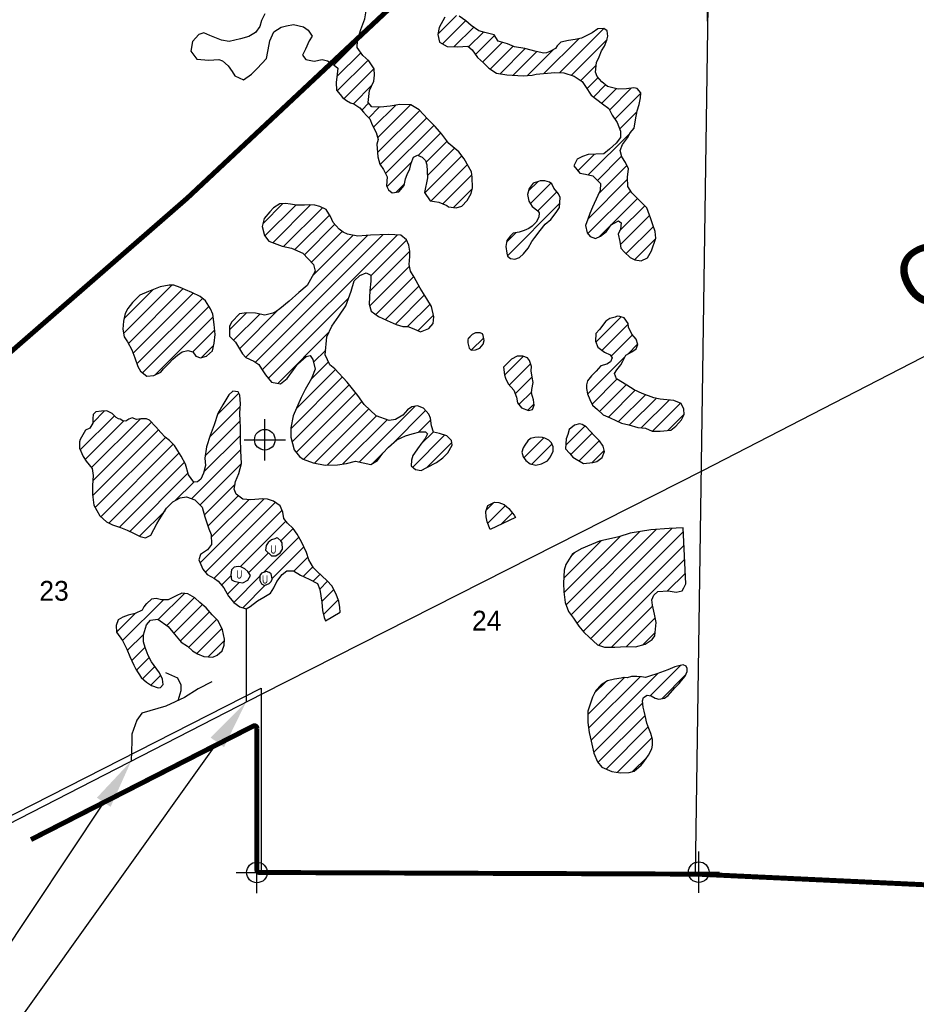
# Model space of a CAD drawing. Extents: x 119693 to 416873, y 706841 to 914021.
# Tile 7 of 14: x 179147 to 190026, y 863819 to 875767. Entities that reach past the tile are written whole.
import ezdxf
from ezdxf.enums import TextEntityAlignment as Align

# ---------------------------------------------------------------- set-up
doc = ezdxf.new("R2010")
doc.units = 0
doc.header["$LTSCALE"] = 800
doc.header["$PDMODE"] = 34
doc.header["$PDSIZE"] = 250
doc.linetypes.add('DASHED', pattern=[0])
doc.linetypes.add('STREAM', pattern=[0])
doc.layers.get('0').update_dxf_attribs({"linetype": 'CONTINUOUS'})
for name, color, linetype in [('CITY', 14, 'DASHED'), ('DIMS', 7, 'CONTINUOUS'), ('ISOLATED-WL', 3, 'CONTINUOUS'), ('SEC', 2, 'CONTINUOUS'), ('TEXT', 7, 'CONTINUOUS'), ('TRUNKS', 5, 'STREAM'), ('WETDBA', 11, 'CONTINUOUS'), ('WETFILL', 12, 'CONTINUOUS'), ('WETLANDS', 3, 'CONTINUOUS'), ('WSHEDS', 3, 'CONTINUOUS')]:
    doc.layers.add(name, color=color, linetype=linetype)

# ---------------------------------------------------------------- blocks, each defined once
blk = doc.blocks.new('*X')
at = {"color": 0}
for p, q in [((184223, 875597), (184446, 875820)), ((184277, 875474), (184557, 875754)), ((184420, 875440), (184656, 875676)), ((185695, 875124), (186229, 875658)), ((184594, 875438), (184773, 875616)), ((184678, 875345), (184908, 875575)), ((185508, 875114), (185930, 875536)), ((182961, 875218), (183246, 875503)), ((184763, 875253), (185003, 875493)), ((184855, 875168), (185133, 875446)), ((184976, 875112), (185280, 875416)), ((185704, 875487), (185714, 875496)), ((185840, 875092), (186274, 875526)), ((182996, 875077), (183285, 875366)), ((185133, 875093), (185419, 875379)), ((185308, 875091), (185618, 875401)), ((182998, 874902), (183374, 875278)), ((185954, 875030), (186141, 875217)), ((183082, 874809), (183446, 875173)), ((186029, 874928), (186165, 875064)), ((183196, 874747), (183420, 874971)), ((186107, 874829), (186254, 874976)), ((186208, 874753), (186385, 874930)), ((186303, 874671), (186567, 874935)), ((186368, 874559), (186684, 874876)), ((183297, 874671), (183380, 874753)), ((183381, 874577), (183509, 874706)), ((183440, 874461), (183711, 874731)), ((183490, 874333), (183889, 874733)), ((183489, 874156), (184000, 874666)), ((186425, 874440), (186635, 874650)), ((183521, 874011), (184084, 874574)), ((183587, 873900), (184172, 874485)), ((183983, 874119), (184256, 874393)), ((186045, 873883), (186552, 874390)), ((184078, 874038), (184334, 874294)), ((184061, 873667), (184510, 874116)), ((184095, 873877), (184424, 874207)), ((185919, 873934), (186120, 874135)), ((186156, 873817), (186450, 874112)), ((183603, 873739), (183902, 874038)), ((184139, 873568), (184579, 874008)), ((186174, 873659), (186514, 873999)), ((184281, 873533), (184631, 873884)), ((183712, 873672), (183813, 873773)), ((185322, 873691), (185433, 873801)), ((185343, 873535), (185591, 873783)), ((186039, 873347), (186523, 873831)), ((184412, 873488), (184637, 873713)), ((185433, 873448), (185664, 873679)), ((186041, 873172), (186560, 873691)), ((182099, 873296), (182338, 873535)), ((182122, 873143), (182497, 873517)), ((182217, 873060), (182676, 873520)), ((185065, 872903), (185700, 873539)), ((186181, 873135), (186644, 873599)), ((186426, 873204), (186731, 873508)), ((182348, 873015), (182819, 873486)), ((182487, 872977), (182906, 873396)), ((186434, 873035), (186789, 873390)), ((182602, 872915), (182972, 873285)), ((181889, 871672), (183368, 873150)), ((182006, 871612), (183551, 873157)), ((182089, 871519), (183725, 873154)), ((182687, 872823), (183061, 873197)), ((182704, 872663), (183192, 873151)), ((185056, 873071), (185167, 873182)), ((186503, 872927), (186835, 873259)), ((183407, 872660), (183840, 873092)), ((186608, 872855), (186865, 873112)), ((183396, 872472), (183882, 872958)), ((183395, 872294), (183876, 872775)), ((183467, 872189), (183927, 872649)), ((180408, 871958), (180994, 872545)), ((180412, 872139), (180763, 872490)), ((180465, 871838), (181128, 872502)), ((180524, 871721), (181252, 872449)), ((183582, 872127), (183992, 872537)), ((180570, 871590), (181365, 872385)), ((182164, 871416), (183136, 872388)), ((183705, 872073), (184058, 872427)), ((183854, 872045), (184126, 872317)), ((180638, 871481), (181443, 872286)), ((181692, 872005), (181898, 872211)), ((181742, 871878), (182059, 872195)), ((181814, 871773), (182293, 872253)), ((180790, 871457), (181494, 872160)), ((183978, 871993), (184166, 872181)), ((186139, 871856), (186445, 872162)), ((186215, 871755), (186530, 872071)), ((181247, 871737), (181513, 872003)), ((182278, 871354), (182903, 871978)), ((184588, 871896), (184642, 871950)), ((184625, 871756), (184777, 871908)), ((186322, 871685), (186581, 871944)), ((186524, 871710), (186645, 871832)), ((181354, 871667), (181499, 871812)), ((182712, 871611), (182861, 871759)), ((182682, 871404), (182894, 871616)), ((185031, 871455), (185259, 871683)), ((185086, 871334), (185345, 871593)), ((186037, 871223), (186491, 871677)), ((182502, 871047), (182977, 871522)), ((186144, 871507), (186203, 871566)), ((182436, 870804), (183063, 871432)), ((185158, 871228), (185363, 871434)), ((186092, 871101), (186394, 871404)), ((181548, 870977), (181806, 871235)), ((182451, 870643), (183146, 871338)), ((182502, 870517), (183224, 871239)), ((185204, 871097), (185359, 871252)), ((186181, 871013), (186505, 871338)), ((186289, 870945), (186615, 871271)), ((182594, 870433), (183298, 871136)), ((186411, 870890), (186738, 871217)), ((186546, 870849), (186870, 871172)), ((186689, 870815), (187026, 871152)), ((180033, 870876), (180176, 871019)), ((181452, 870704), (181822, 871075)), ((182723, 870385), (183382, 871044)), ((183269, 870400), (183945, 871076)), ((183648, 870602), (184071, 871025)), ((185311, 871028), (185387, 871104)), ((186826, 870775), (187163, 871112)), ((179882, 870548), (180296, 870962)), ((179941, 870431), (180409, 870899)), ((180019, 870332), (180611, 870924)), ((180034, 870170), (180746, 870882)), ((181399, 870475), (181823, 870899)), ((182877, 870361), (183474, 870959)), ((183068, 870376), (183606, 870913)), ((183987, 870764), (184134, 870912)), ((187012, 870784), (187210, 870982)), ((180031, 869990), (180831, 870790)), ((184011, 870612), (184166, 870766)), ((185773, 870606), (186003, 870836)), ((180063, 869846), (180916, 870699)), ((181380, 870279), (181825, 870723)), ((183915, 870339), (184304, 870728)), ((184083, 870330), (184389, 870636)), ((185264, 870450), (185506, 870692)), ((185833, 870489), (186092, 870749)), ((185934, 870413), (186180, 870659)), ((180130, 869735), (181010, 870616)), ((181232, 869954), (181830, 870552)), ((185362, 870372), (185605, 870615)), ((186088, 870391), (186238, 870541)), ((180228, 869657), (181082, 870511)), ((180357, 869610), (181146, 870398)), ((183428, 870382), (183550, 870504)), ((181333, 869878), (181836, 870381)), ((180482, 869558), (181188, 870264)), ((181035, 869934), (181258, 870157)), ((181387, 869755), (181760, 870129)), ((181336, 869175), (182115, 869953)), ((181430, 869621), (181798, 869989)), ((181471, 869486), (181927, 869942)), ((180602, 869501), (180910, 869808)), ((181401, 869062), (182248, 869909)), ((181505, 868989), (182330, 869815)), ((184810, 869819), (184899, 869909)), ((184825, 869658), (185040, 869873)), ((181822, 869129), (182376, 869684)), ((184988, 869644), (185124, 869780)), ((182314, 869445), (182464, 869595)), ((185836, 868547), (186870, 869582)), ((185907, 868442), (187059, 869594)), ((182104, 869059), (182534, 869489)), ((185748, 868990), (186201, 869443)), ((185751, 868816), (186431, 869496)), ((185777, 868666), (186665, 869554)), ((185985, 868343), (187199, 869557)), ((182209, 868986), (182595, 869372)), ((186076, 868257), (187207, 869389)), ((181924, 869055), (182165, 869296)), ((182475, 869076), (182644, 869245)), ((185834, 869253), (185886, 869305)), ((186173, 868178), (187216, 869220)), ((182586, 869010), (182704, 869127)), ((181597, 868905), (181710, 869018)), ((181743, 868697), (182062, 869016)), ((182706, 868954), (182792, 869039)), ((187008, 868836), (187225, 869052)), ((181667, 868798), (181808, 868939)), ((181853, 868631), (182131, 868908)), ((182787, 868857), (182882, 868953)), ((182812, 868706), (182958, 868852)), ((180394, 868232), (180890, 868728)), ((180826, 868488), (181145, 868806)), ((180931, 868415), (181269, 868754)), ((182832, 868549), (183012, 868729)), ((181015, 868323), (181363, 868670)), ((186327, 868154), (186827, 868654)), ((180321, 868335), (180547, 868562)), ((181094, 868225), (181451, 868582)), ((181198, 868152), (181536, 868490)), ((186510, 868161), (186858, 868509)), ((181298, 868076), (181600, 868378)), ((180452, 868113), (180651, 868312)), ((186708, 868182), (186857, 868331)), ((180507, 867992), (180667, 868151)), ((181435, 868035), (181632, 868232)), ((180564, 867872), (180718, 868026)), ((180638, 867769), (180788, 867919)), ((186797, 867564), (187164, 867931)), ((180737, 867691), (180858, 867812)), ((186041, 867338), (186485, 867783)), ((186049, 867170), (186674, 867795)), ((186077, 867021), (186892, 867836)), ((186938, 867528), (187229, 867820)), ((186123, 867597), (186260, 867734)), ((186109, 866876), (186705, 867472)), ((186163, 866753), (186734, 867325)), ((186261, 866674), (186773, 867186)), ((186398, 866634), (186819, 867056)), ((186583, 866643), (186759, 866819))]:
    blk.add_line(p, q, dxfattribs=at)

msp = doc.modelspace()

# ---------------------------------------------------------------- linework, layer by layer
at = {"layer": 'CITY', "color": 0}
msp.add_lwpolyline([(152704, 881643), (160973, 881731), (160774, 876172), (160681, 865499), (165967, 865414), (171400, 865413), (176785, 865354), (177602, 865377), (182078, 867657), (182075, 865402), (187348, 865388), (187499, 875932), (192795, 875851), (197979, 875822), (197937, 870471), (203574, 870421), (203567, 867149), (204626, 867424), (204750, 866898), (203543, 866570), (203524, 865133), (197957, 865112), (197910, 854551)], dxfattribs=at)
at = {"layer": 'DIMS', "color": 0}
for p, q in [((181544, 866998), (178300, 862459)), ((180166, 866271), (177643, 862481))]:
    msp.add_line(p, q, dxfattribs=at)
for points in [[(181463, 867056), (181626, 866940), (181893, 867486)], [(180083, 866326), (180250, 866216), (180499, 866770)]]:
    msp.add_solid(points, dxfattribs=at)
at = {"layer": 'ISOLATED-WL', "color": 0}
for points in [[(181071, 867507), (181105, 867628), (181105, 867692), (181064, 867777), (180919, 867841)], [(181477, 867734), (181312, 867649), (181147, 867543), (180919, 867437), (180630, 867351), (180568, 867266), (180506, 867096), (180506, 867011), (180499, 866770)]]:
    msp.add_lwpolyline(points, dxfattribs=at)
at = {"layer": 'SEC', "color": 0}
for p in [(187494, 876001), (182121, 870670), (182025, 865419), (187386, 865423)]:
    msp.add_point(p, dxfattribs=at)
at = {"layer": 'TRUNKS', "color": 0}
msp.add_lwpolyline([(164349, 860985), (164481, 861008), (165863, 860994), (166046, 860970), (167350, 860976), (167357, 862111), (171288, 862080), (171402, 862064), (176786, 864866), (182098, 867591), (187436, 870298), (197939, 875707)], dxfattribs=at)
at = {"layer": 'WETDBA', "color": 0}
for points in [[(183246, 875514), (183284, 875649), (183336, 875778), (183350, 875873), (183355, 875998), (183333, 876147), (183274, 876242), (183202, 876275), (183125, 876275), (183060, 876251), (183008, 876191), (182966, 876096), (182908, 876052), (182818, 876031), (182725, 876052), (182658, 876142), (182606, 876236), (182545, 876277), (182412, 876269), (182312, 876289), (182249, 876329)], [(182120, 875838), (182080, 875756), (182059, 875684), (182009, 875613), (181928, 875563), (181826, 875536), (181688, 875502), (181595, 875520), (181452, 875575), (181379, 875606), (181320, 875586), (181245, 875502), (181224, 875386), (181296, 875287), (181440, 875277), (181561, 875286), (181609, 875269), (181678, 875208), (181725, 875137), (181756, 875084), (181862, 875036), (181958, 875105), (182027, 875173), (182141, 875298), (182172, 875465), (182181, 875511), (182232, 875621), (182319, 875678), (182385, 875693), (182470, 875707), (182592, 875680), (182647, 875639), (182697, 875566), (182661, 875511), (182615, 875411), (182580, 875337), (182620, 875283), (182720, 875264), (182817, 875283), (182881, 875268), (182928, 875241)], [(184304, 875797), (184238, 875673), (184221, 875588), (184242, 875494), (184334, 875442), (184461, 875439), (184586, 875444), (184638, 875403), (184702, 875309), (184774, 875243), (184837, 875180), (184932, 875120), (185057, 875097), (185254, 875085), (185364, 875096), (185415, 875106), (185641, 875126), (185748, 875123), (185876, 875080), (185973, 875017), (186012, 874955), (186079, 874850), (186219, 874745), (186294, 874688), (186334, 874610), (186396, 874518), (186435, 874413), (186435, 874336), (186382, 874270), (186305, 874195), (186233, 874139), (186138, 874135), (186043, 874131), (185976, 874107), (185911, 874075), (185869, 873995), (185943, 873904), (186011, 873891), (186102, 873871), (186193, 873780), (186191, 873693), (186161, 873633), (186098, 873493), (186065, 873416), (186039, 873346), (186011, 873271), (186034, 873182), (186068, 873138), (186134, 873114), (186195, 873142), (186266, 873196), (186325, 873278), (186413, 873326), (186446, 873304), (186435, 873224), (186409, 873166), (186427, 873075), (186441, 872993), (186483, 872946), (186555, 872880), (186610, 872854), (186688, 872841), (186765, 872879), (186813, 872963), (186867, 873118), (186857, 873198), (186829, 873277), (186804, 873349), (186754, 873483), (186677, 873565), (186575, 873668), (186525, 873745), (186522, 873858), (186533, 873958), (186499, 874033), (186452, 874105), (186431, 874180), (186462, 874253), (186521, 874335), (186553, 874393), (186602, 874452), (186619, 874554), (186637, 874660), (186663, 874737), (186678, 874818), (186685, 874879), (186639, 874931), (186600, 874939), (186508, 874929), (186410, 874924), (186278, 874956), (186208, 875012), (186152, 875079), (186133, 875132), (186145, 875249), (186178, 875318), (186207, 875391), (186241, 875447), (186272, 875519), (186284, 875569), (186273, 875632), (186234, 875659), (186163, 875657), (186093, 875607), (185965, 875543), (185886, 875527), (185807, 875513), (185712, 875496), (185669, 875448), (185646, 875416), (185579, 875380), (185537, 875364), (185506, 875359), (185412, 875380), (185274, 875417), (185149, 875439), (185064, 875476), (184953, 875506), (184902, 875585), (184792, 875610), (184717, 875633), (184624, 875698), (184558, 875754), (184480, 875811)], [(182928, 875241), (182942, 875233), (183008, 875180), (182999, 875105), (182987, 875006), (182990, 874912), (183034, 874859), (183065, 874823), (183111, 874787), (183160, 874758), (183199, 874746), (183274, 874696), (183319, 874646), (183354, 874604), (183394, 874565), (183424, 874492), (183473, 874397), (183495, 874314), (183479, 874256), (183494, 874105), (183518, 874015), (183562, 873951), (183606, 873862), (183598, 873750), (183621, 873703), (183667, 873665), (183746, 873677), (183810, 873756), (183828, 873835), (183847, 873888), (183879, 873958), (183898, 874026), (183925, 874100), (183973, 874123), (184032, 874099), (184072, 874057), (184088, 874005), (184096, 873847), (184087, 873808), (184066, 873712), (184058, 873672), (184129, 873569), (184233, 873553), (184329, 873513), (184351, 873496), (184441, 873485), (184510, 873506), (184575, 873572), (184623, 873657), (184640, 873726), (184635, 873856), (184627, 873923), (184538, 874080), (184474, 874164), (184355, 874266), (184268, 874380), (184186, 874470), (184094, 874563), (183992, 874675), (183892, 874732), (183759, 874740), (183641, 874717), (183526, 874705), (183420, 874710), (183373, 874761), (183392, 874907), (183443, 875021), (183450, 875095), (183448, 875170), (183384, 875269), (183309, 875331), (183242, 875431), (183246, 875514)]]:
    msp.add_lwpolyline(points, dxfattribs=at)
for points in [[(185442, 873804), (185375, 873782), (185329, 873717), (185309, 873644), (185324, 873567), (185364, 873501), (185432, 873449), (185448, 873424), (185445, 873369), (185415, 873309), (185364, 873262), (185324, 873233), (185269, 873211), (185209, 873190), (185133, 873176), (185100, 873143), (185059, 873086), (185047, 873014), (185056, 872934), (185066, 872899), (185100, 872868), (185155, 872860), (185211, 872880), (185260, 872924), (185315, 872995), (185360, 873077), (185396, 873125), (185462, 873211), (185521, 873286), (185591, 873343), (185655, 873427), (185698, 873489), (185704, 873609), (185684, 873656), (185628, 873724), (185602, 873774), (185574, 873796), (185517, 873813), (185463, 873811)], [(182603, 873517), (182507, 873515), (182434, 873527), (182372, 873538), (182304, 873532), (182227, 873484), (182181, 873437), (182114, 873355), (182089, 873256), (182117, 873150), (182168, 873079), (182330, 873018), (182446, 872995), (182583, 872936), (182647, 872865), (182713, 872796), (182732, 872717), (182677, 872613), (182633, 872542), (182532, 872456), (182417, 872350), (182303, 872260), (182258, 872225), (182217, 872205), (182121, 872182), (182007, 872205), (181897, 872211), (181814, 872196), (181721, 872100), (181692, 872049), (181693, 871927), (181766, 871853), (181851, 871711), (181892, 871668), (181987, 871624), (182049, 871582), (182082, 871530), (182131, 871458), (182202, 871369), (182311, 871347), (182392, 871414), (182468, 871517), (182521, 871591), (182622, 871682), (182672, 871693), (182705, 871644), (182730, 871526), (182688, 871415), (182612, 871280), (182562, 871181), (182464, 870962), (182436, 870813), (182435, 870702), (182476, 870549), (182543, 870467), (182586, 870436), (182708, 870388), (182855, 870360), (183002, 870367), (183110, 870382), (183222, 870411), (183314, 870389), (183409, 870370), (183490, 870420), (183553, 870509), (183623, 870579), (183721, 870670), (183826, 870717), (183908, 870743), (184001, 870768), (184072, 870768), (184096, 870740), (184066, 870685), (183993, 870588), (183916, 870479), (183900, 870422), (183896, 870354), (183950, 870308), (184016, 870297), (184088, 870332), (184202, 870392), (184279, 870450), (184342, 870512), (184396, 870603), (184384, 870662), (184331, 870719), (184242, 870746), (184167, 870761), (184142, 870837), (184132, 870931), (184111, 870981), (184046, 871053), (183975, 871080), (183903, 871071), (183854, 871035), (183797, 870970), (183705, 870915), (183630, 870905), (183471, 870960), (183325, 871098), (183249, 871206), (183122, 871370), (182970, 871530), (182911, 871578), (182855, 871699), (182874, 871917), (182935, 872048), (183018, 872168), (183102, 872297), (183167, 872472), (183205, 872599), (183275, 872665), (183349, 872694), (183407, 872667), (183409, 872596), (183397, 872482), (183389, 872316), (183413, 872229), (183499, 872165), (183607, 872116), (183716, 872068), (183794, 872044), (183858, 872046), (183927, 872014), (184008, 871980), (184111, 872018), (184162, 872081), (184170, 872161), (184145, 872286), (184087, 872379), (184007, 872510), (183931, 872643), (183887, 872714), (183872, 872796), (183881, 872895), (183882, 872959), (183867, 873033), (183838, 873095), (183771, 873152), (183624, 873159), (183405, 873154), (183351, 873149), (183249, 873140), (183125, 873164), (183072, 873187), (183024, 873227), (182952, 873306), (182916, 873380), (182865, 873463), (182788, 873501), (182729, 873516), (182664, 873521)], [(180961, 872544), (180852, 872525), (180709, 872469), (180603, 872424), (180514, 872337), (180460, 872263), (180425, 872200), (180405, 872110), (180398, 872012), (180415, 871918), (180454, 871857), (180508, 871763), (180545, 871662), (180581, 871558), (180612, 871501), (180691, 871441), (180774, 871448), (180858, 871491), (180893, 871529), (180958, 871597), (181004, 871646), (181062, 871698), (181117, 871735), (181185, 871754), (181248, 871736), (181282, 871684), (181339, 871663), (181414, 871683), (181487, 871747), (181505, 871842), (181520, 871946), (181505, 872068), (181490, 872194), (181460, 872257), (181401, 872355), (181335, 872410), (181234, 872457), (181157, 872488), (181093, 872518), (181017, 872545)], [(186372, 872159), (186308, 872140), (186259, 872107), (186180, 872007), (186136, 871958), (186135, 871865), (186163, 871793), (186242, 871734), (186313, 871702), (186336, 871662), (186315, 871614), (186269, 871587), (186197, 871565), (186141, 871504), (186084, 871446), (186035, 871385), (186023, 871337), (186024, 871291), (186036, 871227), (186065, 871157), (186097, 871090), (186156, 871036), (186228, 870972), (186313, 870936), (186449, 870872), (186536, 870852), (186646, 870818), (186740, 870810), (186820, 870775), (186918, 870773), (187047, 870788), (187109, 870833), (187177, 870910), (187210, 870978), (187203, 871043), (187172, 871108), (187082, 871147), (186917, 871163), (186840, 871179), (186700, 871231), (186603, 871277), (186515, 871332), (186386, 871409), (186362, 871474), (186393, 871518), (186442, 871578), (186466, 871622), (186500, 871698), (186573, 871736), (186628, 871774), (186647, 871824), (186628, 871890), (186575, 871951), (186532, 872038), (186530, 872079), (186482, 872150), (186428, 872167), (186396, 872169)], [(184679, 871966), (184636, 871947), (184590, 871900), (184584, 871884), (184584, 871845), (184602, 871782), (184626, 871755), (184677, 871762), (184729, 871781), (184771, 871830), (184783, 871876), (184771, 871934), (184761, 871955), (184732, 871966), (184705, 871968)], [(185182, 871683), (185113, 871647), (185018, 871551), (185030, 871459), (185041, 871417), (185072, 871350), (185141, 871271), (185175, 871187), (185188, 871116), (185236, 871059), (185319, 871025), (185370, 871037), (185389, 871088), (185381, 871154), (185358, 871237), (185361, 871280), (185375, 871366), (185364, 871430), (185354, 871505), (185356, 871559), (185334, 871630), (185310, 871665), (185250, 871686), (185215, 871686)], [(180319, 870941), (180284, 870973), (180269, 870987), (180203, 871022), (180140, 871015), (180072, 871010), (180039, 870975), (180034, 870927), (180033, 870870), (179996, 870809), (179944, 870787), (179880, 870674), (179871, 870643), (179873, 870568), (179916, 870467), (179955, 870410), (180027, 870322), (180039, 870237), (180030, 870114), (180029, 870007), (180046, 869876), (180119, 869745), (180199, 869672), (180272, 869636), (180368, 869606), (180451, 869571), (180527, 869538), (180610, 869497), (180674, 869478), (180738, 869514), (180811, 869651), (180839, 869698), (180929, 869838), (181005, 869917), (181095, 869967), (181171, 869977), (181273, 869939), (181361, 869850), (181392, 869735), (181441, 869588), (181470, 869520), (181473, 869400), (181425, 869333), (181339, 869278), (181321, 869211), (181369, 869099), (181422, 869036), (181509, 868987), (181554, 868952), (181625, 868874), (181680, 868773), (181743, 868696), (181819, 868641), (181893, 868619), (181942, 868645), (182031, 868715), (182108, 868760), (182190, 868810), (182230, 868874), (182268, 868948), (182333, 869036), (182390, 869078), (182470, 869078), (182552, 869026), (182658, 868977), (182762, 868927), (182788, 868853), (182813, 868698), (182819, 868596), (182841, 868515), (182859, 868472), (183036, 868577), (183032, 868636), (183018, 868713), (182982, 868806), (182935, 868896), (182879, 868957), (182752, 869076), (182711, 869114), (182654, 869212), (182627, 869303), (182567, 869433), (182514, 869524), (182463, 869595), (182397, 869657), (182352, 869714), (182340, 869793), (182306, 869867), (182226, 869925), (182152, 869951), (182097, 869954), (181952, 869940), (181853, 869948), (181772, 870008), (181751, 870072), (181766, 870165), (181807, 870262), (181836, 870380), (181831, 870534), (181824, 870681), (181825, 870823), (181823, 870896), (181816, 870998), (181825, 871107), (181819, 871211), (181798, 871250), (181731, 871261), (181683, 871215), (181613, 871093), (181552, 870989), (181508, 870849), (181458, 870722), (181415, 870585), (181395, 870448), (181400, 870357), (181376, 870263), (181344, 870191), (181306, 870158), (181258, 870156), (181194, 870243), (181159, 870374), (181107, 870470), (181026, 870601), (180963, 870660), (180911, 870703), (180859, 870759), (180800, 870826), (180723, 870906), (180687, 870925), (180618, 870925), (180564, 870917), (180513, 870934), (180471, 870919), (180433, 870895), (180399, 870900), (180367, 870918), (180346, 870925)], [(185879, 870847), (185815, 870795), (185796, 870732), (185778, 870683), (185770, 870561), (185818, 870506), (185858, 870458), (185986, 870383), (186099, 870392), (186149, 870406), (186213, 870453), (186241, 870528), (186226, 870591), (186182, 870657), (186127, 870715), (186067, 870773), (186019, 870827), (185972, 870854), (185941, 870864)], [(185399, 870696), (185346, 870684), (185312, 870657), (185274, 870606), (185255, 870570), (185240, 870518), (185254, 870464), (185286, 870419), (185341, 870376), (185411, 870361), (185476, 870376), (185550, 870414), (185587, 870463), (185618, 870532), (185619, 870582), (185598, 870631), (185566, 870664), (185520, 870688), (185490, 870696), (185445, 870703)], [(184854, 869581), (184820, 869674), (184808, 869733), (184803, 869801), (184828, 869871), (184906, 869912), (184961, 869907), (185026, 869885), (185083, 869835), (185125, 869779), (185145, 869755), (185164, 869727)], [(187197, 869600), (187025, 869593), (186806, 869578), (186554, 869535), (186415, 869491), (186180, 869438), (186086, 869400), (185958, 869346), (185856, 869287), (185774, 869157), (185755, 869086), (185743, 868928), (185750, 868823), (185766, 868696), (185807, 868586), (185866, 868506), (185929, 868408), (185992, 868335), (186061, 868270), (186157, 868183), (186244, 868154), (186366, 868154), (186507, 868161), (186619, 868159), (186734, 868189), (186820, 868246), (186853, 868292), (186868, 868453), (186850, 868552), (186825, 868663), (186817, 868728), (186839, 868785), (186888, 868830), (187016, 868836), (187111, 868822), (187185, 868838), (187204, 868875), (187231, 868923)], [(182241, 869468), (182200, 869457), (182161, 869422), (182137, 869386), (182128, 869330), (182201, 869262), (182255, 869260), (182306, 869299), (182335, 869344), (182330, 869421), (182317, 869443), (182280, 869475), (182266, 869480)], [(181796, 869133), (181748, 869123), (181718, 869091), (181708, 869031), (181718, 868971), (181748, 868952), (181803, 868940), (181853, 868935), (181913, 868965), (181947, 869021), (181914, 869072), (181877, 869102), (181848, 869120), (181828, 869129)], [(182116, 869062), (182081, 869051), (182062, 869021), (182060, 868962), (182080, 868923), (182119, 868903), (182175, 868925), (182199, 868951), (182209, 868980), (182208, 869003), (182196, 869041), (182172, 869059), (182141, 869070)], [(180654, 868644), (180631, 868602), (180546, 868562), (180464, 868540), (180400, 868517), (180340, 868486), (180316, 868415), (180320, 868336), (180393, 868234), (180445, 868128), (180485, 868040), (180533, 867936), (180554, 867887), (180620, 867786), (180686, 867727), (180745, 867686), (180826, 867661), (180856, 867664), (180886, 867701), (180878, 867766), (180844, 867842), (180745, 867977), (180704, 868051), (180668, 868148), (180648, 868218), (180648, 868302), (180685, 868426), (180735, 868481), (180822, 868491), (180947, 868404), (181024, 868311), (181104, 868212), (181181, 868167), (181245, 868110), (181304, 868072), (181381, 868039), (181489, 868032), (181542, 868056), (181603, 868110), (181629, 868176), (181633, 868251), (181608, 868362), (181554, 868472), (181482, 868546), (181408, 868630), (181334, 868696), (181272, 868752), (181185, 868801), (181115, 868809), (181047, 868777), (180948, 868729), (180866, 868727), (180804, 868743), (180747, 868734), (180690, 868681), (180683, 868677)], [(186443, 867776), (186363, 867764), (186280, 867746), (186201, 867697), (186139, 867628), (186096, 867546), (186040, 867377), (186042, 867238), (186055, 867119), (186079, 867011), (186111, 866866), (186156, 866762), (186208, 866697), (186331, 866644), (186438, 866629), (186540, 866631), (186602, 866648), (186689, 866721), (186720, 866761), (186775, 866843), (186815, 866918), (186825, 866965), (186826, 867034), (186804, 867104), (186781, 867166), (186755, 867231), (186734, 867324), (186724, 867378), (186711, 867425), (186702, 867503), (186715, 867543), (186759, 867570), (186809, 867562), (186857, 867536), (186901, 867521), (186970, 867535), (187016, 867568), (187095, 867661), (187147, 867711), (187177, 867749), (187222, 867803), (187244, 867856), (187245, 867896), (187232, 867921), (187197, 867938), (187144, 867927), (187095, 867913), (187011, 867877), (186878, 867831), (186802, 867806), (186738, 867787), (186690, 867793), (186633, 867799), (186569, 867799), (186516, 867782), (186480, 867783), (186478, 867783)]]:
    msp.add_lwpolyline(points, close=True, dxfattribs=at)
at = {"layer": 'WETLANDS', "color": 0}
msp.add_lwpolyline([(181893, 868619), (181893, 867486)], dxfattribs=at)
at = {"layer": 'WSHEDS', "color": 0, "const_width": 60}
for points in [[(155343, 860347, -0.000944), (155344, 860347), (160639, 860176, 0.423685), (160670, 860206), (160670, 863564, -0.188527), (160678, 863584), (162447, 865501, -0.058247), (162452, 865505), (168654, 869682, -0.075314), (168663, 869686), (169040, 869800, -0.028725), (169043, 869800), (178818, 871550, 0.13571), (178833, 871557), (181181, 873603, 0.009104), (181182, 873604), (189021, 880952, -0.024478), (189023, 880954), (193964, 884751, 0.114809)], [(192968, 865137), (187368, 865399, 0.010736), (187366, 865399), (182055, 865419, -0.413114), (182025, 865449), (182025, 867170, 0.560436), (181981, 867196), (179284, 865818, 0.281693)]]:
    msp.add_lwpolyline(points, format="xyb", dxfattribs=at)

# ---------------------------------------------------------------- block references
at = {"layer": 'WETFILL', "color": 0}
msp.add_blockref('*X', (0, 0), dxfattribs=at)
msp.add_blockref('*X', (0, 0), dxfattribs=at)
msp.add_blockref('*X', (0, 0), dxfattribs=at)
msp.add_blockref('*X', (0, 0), dxfattribs=at)
msp.add_blockref('*X', (0, 0), dxfattribs=at)
msp.add_blockref('*X', (0, 0), dxfattribs=at)
msp.add_blockref('*X', (0, 0), dxfattribs=at)
msp.add_blockref('*X', (0, 0), dxfattribs=at)
msp.add_blockref('*X', (0, 0), dxfattribs=at)
msp.add_blockref('*X', (0, 0), dxfattribs=at)
msp.add_blockref('*X', (0, 0), dxfattribs=at)
msp.add_blockref('*X', (0, 0), dxfattribs=at)
msp.add_blockref('*X', (0, 0), dxfattribs=at)
msp.add_blockref('*X', (0, 0), dxfattribs=at)
msp.add_blockref('*X', (0, 0), dxfattribs=at)
msp.add_blockref('*X', (0, 0), dxfattribs=at)
msp.add_blockref('*X', (0, 0), dxfattribs=at)
msp.add_blockref('*X', (0, 0), dxfattribs=at)
msp.add_blockref('*X', (0, 0), dxfattribs=at)
msp.add_blockref('*X', (0, 0), dxfattribs=at)
msp.add_blockref('*X', (0, 0), dxfattribs=at)
msp.add_blockref('*X', (0, 0), dxfattribs=at)

# ---------------------------------------------------------------- texts
at = {"layer": 'TEXT', "color": 0}
msp.add_text('GATOR ', height=720, rotation=30, dxfattribs=at).set_placement((190037, 872174))
for s, p in [('23', (179385, 868717)), ('24', (184634, 868355))]:
    msp.add_text(s, height=240, dxfattribs=at).set_placement(p)
at = {"layer": 'WETDBA', "color": 0, "width": 0.75}
for p in [(182225, 869289), (181811, 868986), (182124, 868926)]:
    msp.add_text('U', height=100, dxfattribs=at).set_placement(p, align=Align.CENTER)

doc.saveas('drawing.dxf')
